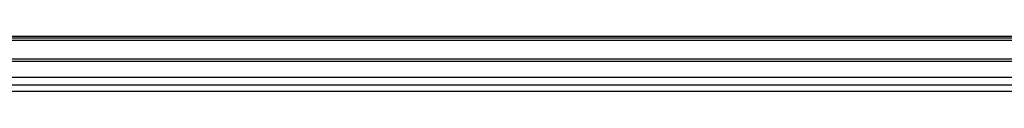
# Model space of a CAD drawing. Header units: millimetres. Extents: x 0 to 420, y 0 to 297.
# Tile 5 of 63: x 95.15 to 129.61, y 84.79 to 86.7. Entities that reach past the tile are written whole.
import ezdxf

# ---------------------------------------------------------------- set-up
doc = ezdxf.new("R2010")
doc.units = ezdxf.units.MM

msp = doc.modelspace()

# ---------------------------------------------------------------- linework, layer by layer
at = {"color": 7, "linetype": 'Continuous', "lineweight": 25}
for p, q in [((218.90963, 86.704), (57.27535, 86.704)), ((221.01087, 86.64659), (59.3766, 86.64659)), ((221.01087, 86.56578), (59.3766, 86.56578)), ((221.01087, 85.91924), (59.3766, 85.91924)), ((221.01087, 85.83842), (59.3766, 85.83842)), ((221.01087, 85.00912), (59.3766, 85.00912)), ((190.23122, 84.7878), (90.15624, 84.7878))]:
    msp.add_line(p, q, dxfattribs=at)
at = {"color": 7, "linetype": 'Continuous'}
msp.add_line((67.13504, 85.2897), (213.25243, 85.2897), dxfattribs=at)

doc.saveas('drawing.dxf')
